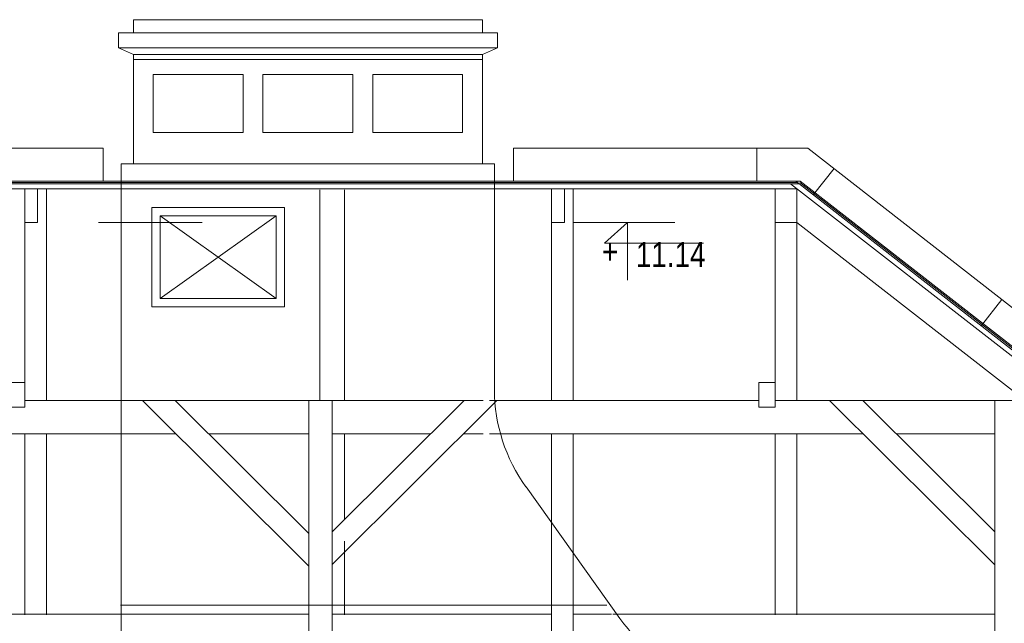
# Model space of a CAD drawing. Header units: millimetres. Extents: x -573548 to 674770, y -246895 to -89040.
# Tile 93 of 199: x 107804 to 113748, y -233272 to -229628. Entities that reach past the tile are written whole.
import ezdxf

# ---------------------------------------------------------------- set-up
doc = ezdxf.new("R2010")
doc.units = ezdxf.units.MM
for name, color, linetype, lineweight in [('A_izolacje_Nr_pióra__1', 8, 'Continuous', 9), ('A_izolacje_Nr_pióra__6', 8, 'Continuous', 9), ('A_komin_Nr_pióra__6', 8, 'Continuous', 9), ('A_płatwie_Nr_pióra__2', 8, 'Continuous', 9), ('A_słupy wysokie_Nr_pióra__1', 8, 'Continuous', 9), ('A_więźba_Nr_pióra__1', 8, 'Continuous', 9), ('A_więźba_Nr_pióra__2', 8, 'Continuous', 9), ('A_więźba_Nr_pióra__41', 8, 'Continuous', 9), ('AO-RZEDNE_Nr_pióra__2', 8, 'Continuous', 9), ('AO-RZEDNE_Nr_pióra__61', 8, 'Continuous', 9), ('DIM_100_Nr_pióra__8', 8, 'Continuous', 9), ('instalacje odgromowe_Nr_pióra__1', 8, 'Continuous', 9), ('krokwie_Nr_pióra__1', 8, 'Continuous', 9), ('murłata_Nr_pióra__1', 8, 'Continuous', 9), ('wiezba_Nr_pióra__8', 8, 'Continuous', 9)]:
    doc.layers.add(name, color=color, linetype=linetype, lineweight=lineweight)
doc.styles.add('STYL_AUTOMATYCZNY_5', font='arial.ttf', dxfattribs={"width": 0.8})

# ---------------------------------------------------------------- blocks, each defined once
blk = doc.blocks.new('A$C685D2BB2')
at = {"layer": 'A_izolacje_Nr_pióra__1'}
for p, q in [((17364.3, 16290.6), (30257.5, 16290.6)), ((30252.5, 16290.6), (34354.6, 16290.6))]:
    blk.add_line(p, q, dxfattribs=at)
at = {"layer": 'A_izolacje_Nr_pióra__6'}
for points in [[(30252.5, 16283.1), (23314.9, 16283.1)], [(34335.2, 16283.1), (30252.5, 16283.1)], [(36922.7, 14281.3), (34352.7, 16283.2)]]:
    blk.add_lwpolyline(points, dxfattribs=at)
at = {"layer": 'A_komin_Nr_pióra__6'}
for p, q in [((30240, 17096.3), (30240, 17186)), ((30330, 17056), (30330, 16395.7)), ((32437.4, 17056), (32437.4, 16395.7)), ((30450.2, 16586.3), (30450.2, 16936.3)), ((30450.2, 16936.3), (30992.6, 16936.3)), ((30992.6, 16936.3), (30992.6, 16586.3)), ((31112.6, 16936.3), (31655, 16936.3)), ((31112.6, 16586.3), (31112.6, 16936.3)), ((31655, 16936.3), (31655, 16586.3)), ((31775, 16936.3), (32317.4, 16936.3)), ((31775, 16586.3), (31775, 16936.3)), ((32317.4, 16936.3), (32317.4, 16586.3)), ((30992.6, 16586.3), (30450.2, 16586.3)), ((31655, 16586.3), (31112.6, 16586.3)), ((32317.4, 16586.3), (31775, 16586.3)), ((30257.5, 16395.7), (32509.9, 16395.7)), ((30257.5, 16395.7), (30257.5, 11252.4)), ((32509.9, 16395.7), (32509.9, 15032.5)), ((32700.3, 14445.6), (33267.5, 13652.2)), ((33187.3, 13732.3), (30252.5, 13732.3)), ((33035.3, 13732.3), (30575.2, 13732.3))]:
    blk.add_line(p, q, dxfattribs=at)
for points in [[(30967.7, 17266), (30330, 17266.3), (30330, 17186.3)], [(30847.7, 17266), (32437.4, 17266), (32437.4, 17186)], [(30240, 17186), (32527.4, 17186), (32527.4, 17096), (30240, 17096)], [(30330, 17056.3), (30240, 17096.3)], [(32437.4, 17056), (32527.4, 17096)], [(30967.7, 17056), (30330, 17056.3)], [(30967.7, 17026), (30330, 17026.3)], [(30847.7, 17056), (32437.4, 17056)], [(30847.7, 17026), (32437.4, 17026)]]:
    blk.add_lwpolyline(points, dxfattribs=at)
for centre, start, end in [((33509.9, 15032.5), 180, 215.9391), ((34081, 14233.8), 215.56189, 224.78404)]:
    blk.add_arc(centre, 1000, start, end, dxfattribs=at)
at = {"layer": 'A_płatwie_Nr_pióra__2'}
for p, q in [((30257.5, 13677.3), (27279.9, 13677.3)), ((35529.9, 13677.3), (33224.4, 13677.3))]:
    blk.add_line(p, q, dxfattribs=at)
at = {"layer": 'A_słupy wysokie_Nr_pióra__1'}
for p, q in [((31604.9, 16239.1), (31604.9, 14967.3)), ((29674.9, 14967.3), (30252.5, 14967.3)), ((31389.9, 13967.3), (30385.1, 14967.3)), ((31389.9, 14164.8), (30583.5, 14967.3)), ((31389.9, 11377.3), (31389.9, 14967.3)), ((31529.9, 11377.3), (31529.9, 14967.3)), ((31529.9, 13977.3), (32524.8, 14967.3)), ((31529.9, 14174.8), (32326.3, 14967.3)), ((32479.9, 14967.3), (34104.9, 14967.3)), ((34204.9, 14967.3), (35711.8, 14967.3)), ((35527.4, 13977.3), (34532.6, 14967.3)), ((35529.9, 14174.8), (34733.6, 14967.3)), ((35529.9, 11377.3), (35529.9, 14967.3)), ((28071.3, 14767.3), (30252.5, 14767.3)), ((31604.9, 14767.3), (31604.9, 14249.5)), ((32479.9, 14767.3), (34733.6, 14767.3)), ((34934.6, 14767.3), (35529.9, 14767.3)), ((32854.9, 14229.3), (32854.9, 11377.3)), ((31604.9, 14117.7), (31604.9, 13673.1)), ((32984.9, 14047.4), (32984.9, 11377.3))]:
    blk.add_line(p, q, dxfattribs=at)
at = {"layer": 'A_więźba_Nr_pióra__1'}
blk.add_line((36933, 14282.2), (34354.6, 16290.6), dxfattribs=at)
at = {"layer": 'A_więźba_Nr_pióra__2'}
for p, q in [((36901.4, 14286.2), (34328.1, 16290.6)), ((24159.2, 16275.6), (30252.5, 16275.6)), ((30252.5, 16245.6), (24159.2, 16245.6)), ((30252.5, 16275.6), (34347.4, 16275.6)), ((34284.9, 16245.6), (30252.5, 16245.6)), ((36872.6, 14268.9), (34296.4, 16275.6)), ((40323.7, 11377.3), (34334.9, 16042.2))]:
    blk.add_line(p, q, dxfattribs=at)
at = {"layer": 'A_więźba_Nr_pióra__41'}
for points in [[(29674.9, 16245.6), (29752, 16245.6), (29752, 16042.3), (29674.9, 16042.3)], [(32854.9, 16245.6), (32932.1, 16245.6), (32932.1, 16042.3), (32854.9, 16042.3)], [(34204.9, 16245.6), (34334.9, 16245.6), (34334.9, 16042.3), (34204.9, 16042.3)], [(29574.9, 14927.1), (29674.9, 14927.1), (29674.9, 15077), (29574.9, 15077)], [(34104.9, 14927), (34204.9, 14927), (34204.9, 15077), (34104.9, 15077)]]:
    blk.add_lwpolyline(points, close=True, dxfattribs=at)
at = {"layer": 'AO-RZEDNE_Nr_pióra__2'}
blk.add_lwpolyline([(33313.8, 15693.9), (33313.8, 16042.3), (33173.4, 15917.2), (33771, 15917.2)], dxfattribs=at)
at = {"layer": 'DIM_100_Nr_pióra__8'}
for p, q in [((30119.8, 16042.3), (30744.6, 16042.3)), ((32984.9, 16042.3), (33597.7, 16042.3))]:
    blk.add_line(p, q, dxfattribs=at)
at = {"layer": 'instalacje odgromowe_Nr_pióra__1'}
for p, q in [((24041.2, 16490.6), (30147, 16490.6)), ((30147, 16290.6), (30147, 16490.6)), ((32624.6, 16490.6), (34402.5, 16490.6)), ((32624.6, 16290.6), (32624.6, 16490.6)), ((34093.2, 16290.6), (34093.2, 16490.6)), ((40686.2, 11584.6), (34402.5, 16490.6)), ((34436.6, 16210.3), (34559.6, 16368)), ((35449.5, 15419.5), (35572.5, 15577.2))]:
    blk.add_line(p, q, dxfattribs=at)
at = {"layer": 'krokwie_Nr_pióra__1'}
for p, q in [((29804.9, 14967.3), (29804.9, 16245.6)), ((31454.9, 16239.1), (31454.9, 14967.3)), ((31604.9, 16239.1), (31604.9, 14967.3)), ((32984.9, 14967.3), (32984.9, 16245.6)), ((29674.9, 14967.3), (29674.9, 16042.3)), ((32854.9, 14967.3), (32854.9, 16042.3)), ((34204.9, 15033.1), (34204.9, 16042.3)), ((34334.9, 16042.3), (34204.9, 16042.3)), ((34334.9, 14967.3), (34334.9, 16042.3)), ((29674.9, 13673.1), (29674.9, 14767.3)), ((29804.9, 13673.1), (29804.9, 14767.3)), ((32854.9, 14229.3), (32854.9, 14767.3)), ((32984.9, 14047.4), (32984.9, 14767.3)), ((34204.9, 13673.1), (34204.9, 14767.3)), ((34334.9, 13673.1), (34334.9, 14767.3))]:
    blk.add_line(p, q, dxfattribs=at)
at = {"layer": 'murłata_Nr_pióra__1'}
for p, q in [((30252.5, 14967.3), (32442.5, 14967.3)), ((30252.5, 14767.3), (30586.1, 14767.3)), ((30784.5, 14767.3), (31389.9, 14767.3)), ((31529.9, 14767.3), (32125.3, 14767.3)), ((32323.8, 14767.3), (32442.5, 14767.3)), ((31389.9, 13677.3), (30252.5, 13677.3)), ((32854.9, 13677.3), (31529.9, 13677.3)), ((33216.3, 13677.3), (32984.9, 13677.3))]:
    blk.add_line(p, q, dxfattribs=at)
at = {"layer": 'wiezba_Nr_pióra__8'}
for p, q in [((31191.8, 16083.3), (30491.8, 15582.9)), ((31191.8, 15582.9), (30491.8, 16083.3))]:
    blk.add_line(p, q, dxfattribs=at)
for points in [[(30441.8, 16133.3), (31241.8, 16133.3), (31241.8, 15532.9), (30441.8, 15532.9)], [(30491.8, 16083.3), (31191.8, 16083.3), (31191.8, 15582.9), (30491.8, 15582.9)]]:
    blk.add_lwpolyline(points, close=True, dxfattribs=at)
at = {"layer": 'AO-RZEDNE_Nr_pióra__61', "char_height": 150, "attachment_point": 7, "style": 'STYL_AUTOMATYCZNY_5'}
for s, insert in [('\\A1;{\\pql;\\fArial|b0|i0|c238|p0;\\W0.800000;+}', (33159.3, 15791.7)), ('\\A1;{\\pql;\\fArial|b0|i0|c238|p0;\\W0.800000;11.14}', (33363.8, 15773.9))]:
    blk.add_mtext(s, dxfattribs=dict(at, insert=insert))

msp = doc.modelspace()

# ---------------------------------------------------------------- block references
at = {"color": 150}
msp.add_blockref('A$C685D2BB2', (78160.5, -246894.6), dxfattribs=at)

doc.saveas('drawing.dxf')
